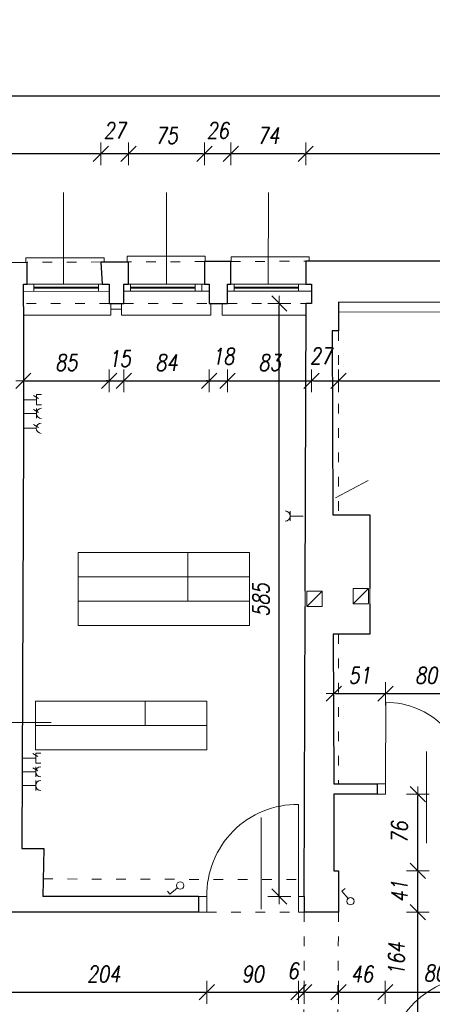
# Model space of a CAD drawing. Header units: millimetres. Extents: x -58431 to 28973, y -32170 to 9431.
# Tile 51 of 54: x -10720 to -6651, y -9025 to 689. Entities that reach past the tile are written whole.
import ezdxf

# ---------------------------------------------------------------- set-up
doc = ezdxf.new("R2010")
doc.units = ezdxf.units.MM
doc.header["$LTSCALE"] = 8
doc.linetypes.add('ACAD_ISO03W100', pattern=[30, 12, -18])
doc.layers.get('Defpoints').update_dxf_attribs({"lineweight": 0})
for name, color, linetype, lineweight in [('A_DIMEN', 7, 'Continuous', 0), ('BAM_OPISY POWIERZCHNI', 40, 'Continuous', 0), ('instalacje', 6, 'Continuous', 0), ('OTWARCIE WENTYLACJI', 255, 'Continuous', 0), ('piętro_dzwi i okna', 3, 'Continuous', 0), ('piętro_parapet', 6, 'Continuous', 0), ('piętro_podciąg', 2, 'ACAD_ISO03W100', 0), ('piętro_rzut', 7, 'Continuous', 30), ('piętro_widok', 4, 'Continuous', 0), ('RZUT_wymiarowanie', 2, 'Continuous', 0), ('wymiarowanie', 4, 'Continuous', 0)]:
    doc.layers.add(name, color=color, linetype=linetype, lineweight=lineweight)
doc.styles.add('ROMANS1', font='romans.shx', dxfattribs={"width": 0.8, "oblique": 10})
doc.dimstyles.new('NARCH100', dxfattribs={"dimscale": 100, "dimtxt": 1.6, "dimasz": 0.15, "dimexe": 0, "dimexo": 0, "dimgap": 1, "dimtad": 1, "dimdec": 0, "dimlfac": 0.1, "dimrnd": 1, "dimdsep": 46, "dimtxsty": 'ROMANS1', "dimblk": 'wym', "dimcen": -1.5, "dimse1": 1, "dimse2": 1, "dimclrd": 4, "dimclre": 4, "dimclrt": 3, "dimadec": 0, "dimazin": 0, "dimtfac": 0.04, "dimtdec": 0, "dimtmove": 2, "dimatfit": 3, "dimldrblk": 'wym', "dimfxl": 0, "dimtolj": 1, "dimarcsym": 0})

# ---------------------------------------------------------------- blocks, each defined once
blk = doc.blocks.new('wym')
at = {"layer": 'A_DIMEN', "color": 4, "ltscale": 100}
for p, q in [((0, -7.5), (0, 7.5)), ((-5, -5), (5, 5)), ((-5, 0), (5, 0))]:
    blk.add_line(p, q, dxfattribs=at)
blk = doc.blocks.new('*D126')
at = {"layer": 'Defpoints', "color": 0, "transparency": 16777216}
for p in [(-7899.7, -634.4), (-7899.7, -1693.8), (-1456.7, -1693.8)]:
    blk.add_point(p, dxfattribs=at)
at = {"layer": 'piętro_widok', "color": 4, "lineweight": -2, "transparency": 16777216}
blk.add_line((-1471.7, -634.4), (-7884.7, -634.4), dxfattribs=at)
at = {"layer": 'piętro_widok', "color": 4, "lineweight": -2, "transparency": 16777216, "xscale": 15, "yscale": 15, "zscale": 15}
for p, rotation in [((-7899.7, -634.4), 179.9999999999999), ((-1456.7, -634.4), 359.9999999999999)]:
    blk.add_blockref('wym', p, dxfattribs=dict(at, rotation=rotation))
at = {"layer": 'piętro_widok', "color": 3, "transparency": 16777216, "insert": (-4678.2, -454.4), "char_height": 160, "attachment_point": 5, "style": 'ROMANS1'}
blk.add_mtext('\\A1;644', dxfattribs=at)
blk = doc.blocks.new('*D127')
at = {"layer": 'Defpoints', "color": 0, "transparency": 16777216}
for p in [(-8636.9, -634.4), (-8636.9, -1696.5), (-7899.7, -1693.8)]:
    blk.add_point(p, dxfattribs=at)
at = {"layer": 'piętro_widok', "color": 4, "lineweight": -2, "transparency": 16777216}
blk.add_line((-7914.7, -634.4), (-8621.9, -634.4), dxfattribs=at)
at = {"layer": 'piętro_widok', "color": 4, "lineweight": -2, "transparency": 16777216, "xscale": 15, "yscale": 15, "zscale": 15}
for p, rotation in [((-8636.9, -634.4), 179.9999999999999), ((-7899.7, -634.4), 359.9999999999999)]:
    blk.add_blockref('wym', p, dxfattribs=dict(at, rotation=rotation))
at = {"layer": 'piętro_widok', "color": 3, "transparency": 16777216, "insert": (-8268.3, -454.4), "char_height": 160, "attachment_point": 5, "style": 'ROMANS1'}
blk.add_mtext('\\A1;74', dxfattribs=at)
blk = doc.blocks.new('*D128')
at = {"layer": 'Defpoints', "color": 0, "transparency": 16777216}
for p in [(-8897.9, -634.4), (-8897.9, -1697.5), (-8636.9, -1696.5)]:
    blk.add_point(p, dxfattribs=at)
at = {"layer": 'piętro_widok', "color": 4, "lineweight": -2, "transparency": 16777216}
blk.add_line((-8651.9, -634.4), (-8882.9, -634.4), dxfattribs=at)
at = {"layer": 'piętro_widok', "color": 4, "lineweight": -2, "transparency": 16777216, "xscale": 15, "yscale": 15, "zscale": 15}
for p, rotation in [((-8897.9, -634.4), 179.9999999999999), ((-8636.9, -634.4), 359.9999999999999)]:
    blk.add_blockref('wym', p, dxfattribs=dict(at, rotation=rotation))
at = {"layer": 'piętro_widok', "color": 3, "transparency": 16777216, "insert": (-8767.4, -404.4), "char_height": 160, "attachment_point": 5, "style": 'ROMANS1'}
blk.add_mtext('\\A1;26', dxfattribs=at)
blk = doc.blocks.new('*D129')
at = {"layer": 'Defpoints', "color": 0, "transparency": 16777216}
for p in [(-9646.3, -634.4), (-9646.3, -1700.3), (-8897.9, -1697.5)]:
    blk.add_point(p, dxfattribs=at)
at = {"layer": 'piętro_widok', "color": 4, "lineweight": -2, "transparency": 16777216}
blk.add_line((-8912.9, -634.4), (-9631.3, -634.4), dxfattribs=at)
at = {"layer": 'piętro_widok', "color": 4, "lineweight": -2, "transparency": 16777216, "xscale": 15, "yscale": 15, "zscale": 15}
for p, rotation in [((-9646.3, -634.4), 179.9999999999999), ((-8897.9, -634.4), 359.9999999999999)]:
    blk.add_blockref('wym', p, dxfattribs=dict(at, rotation=rotation))
at = {"layer": 'piętro_widok', "color": 3, "transparency": 16777216, "insert": (-9272.1, -454.4), "char_height": 160, "attachment_point": 5, "style": 'ROMANS1'}
blk.add_mtext('\\A1;75', dxfattribs=at)
blk = doc.blocks.new('*D130')
at = {"layer": 'Defpoints', "color": 0, "transparency": 16777216}
for p in [(-9920.4, -634.4), (-9920.4, -1701.4), (-9646.3, -1700.3)]:
    blk.add_point(p, dxfattribs=at)
at = {"layer": 'piętro_widok', "color": 4, "lineweight": -2, "transparency": 16777216}
blk.add_line((-9661.3, -634.4), (-9905.4, -634.4), dxfattribs=at)
at = {"layer": 'piętro_widok', "color": 4, "lineweight": -2, "transparency": 16777216, "xscale": 15, "yscale": 15, "zscale": 15}
for p, rotation in [((-9920.4, -634.4), 179.9999999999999), ((-9646.3, -634.4), 359.9999999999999)]:
    blk.add_blockref('wym', p, dxfattribs=dict(at, rotation=rotation))
at = {"layer": 'piętro_widok', "color": 3, "transparency": 16777216, "insert": (-9783.3, -404.4), "char_height": 160, "attachment_point": 5, "style": 'ROMANS1'}
blk.add_mtext('\\A1;27', dxfattribs=at)
blk = doc.blocks.new('*D131')
at = {"layer": 'Defpoints', "color": 0, "transparency": 16777216}
for p in [(-12892.5, -634.4), (-12892.5, -1709.6), (-9920.4, -1701.4)]:
    blk.add_point(p, dxfattribs=at)
at = {"layer": 'piętro_widok', "color": 4, "lineweight": -2, "transparency": 16777216}
blk.add_line((-9935.4, -634.4), (-12877.5, -634.4), dxfattribs=at)
at = {"layer": 'piętro_widok', "color": 4, "lineweight": -2, "transparency": 16777216, "xscale": 15, "yscale": 15, "zscale": 15}
for p, rotation in [((-12892.5, -634.4), 179.9999999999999), ((-9920.4, -634.4), 359.9999999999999)]:
    blk.add_blockref('wym', p, dxfattribs=dict(at, rotation=rotation))
at = {"layer": 'piętro_widok', "color": 3, "transparency": 16777216, "insert": (-11406.4, -454.4), "char_height": 160, "attachment_point": 5, "style": 'ROMANS1'}
blk.add_mtext('\\A1;297', dxfattribs=at)
blk = doc.blocks.new('*D542')
at = {"layer": 'BAM_OPISY POWIERZCHNI', "color": 4, "lineweight": -2, "transparency": 16777216}
blk.add_line((-56012, -61), (-1471.7, -61), dxfattribs=at)
at = {"layer": 'Defpoints', "color": 0, "transparency": 16777216}
for p in [(-1456.7, -61), (-56027, -1738.3), (-1456.7, -1693.8)]:
    blk.add_point(p, dxfattribs=at)
at = {"layer": 'BAM_OPISY POWIERZCHNI', "color": 4, "lineweight": -2, "transparency": 16777216, "xscale": 15, "yscale": 15, "zscale": 15, "rotation": 179.9999999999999}
blk.add_blockref('wym', (-56027, -61), dxfattribs=at)
at = {"layer": 'BAM_OPISY POWIERZCHNI', "color": 4, "lineweight": -2, "transparency": 16777216, "xscale": 15, "yscale": 15, "zscale": 15}
blk.add_blockref('wym', (-1456.7, -61), dxfattribs=at)
at = {"layer": 'BAM_OPISY POWIERZCHNI', "color": 3, "transparency": 16777216, "insert": (-28741.9, 119), "char_height": 160, "attachment_point": 5, "style": 'ROMANS1'}
blk.add_mtext('\\A1;5457', dxfattribs=at)
blk = doc.blocks.new('*D694')
at = {"layer": 'BAM_OPISY POWIERZCHNI', "color": 4, "lineweight": -2, "transparency": 16777216}
blk.add_line((-10668.8, -2874.1), (-9852.6, -2874.1), dxfattribs=at)
at = {"layer": 'Defpoints', "color": 0, "transparency": 16777216}
for p in [(-10683.8, -1989.7), (-9837.6, -1991.7), (-9837.6, -2874.1)]:
    blk.add_point(p, dxfattribs=at)
at = {"layer": 'BAM_OPISY POWIERZCHNI', "color": 4, "lineweight": -2, "transparency": 16777216, "xscale": 15, "yscale": 15, "zscale": 15, "rotation": 179.9999999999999}
blk.add_blockref('wym', (-10683.8, -2874.1), dxfattribs=at)
at = {"layer": 'BAM_OPISY POWIERZCHNI', "color": 4, "lineweight": -2, "transparency": 16777216, "xscale": 15, "yscale": 15, "zscale": 15}
blk.add_blockref('wym', (-9837.6, -2874.1), dxfattribs=at)
at = {"layer": 'BAM_OPISY POWIERZCHNI', "color": 3, "transparency": 16777216, "insert": (-10260.7, -2694.1), "char_height": 160, "attachment_point": 5, "style": 'ROMANS1'}
blk.add_mtext('\\A1;85', dxfattribs=at)
blk = doc.blocks.new('*D695')
at = {"layer": 'BAM_OPISY POWIERZCHNI', "color": 4, "lineweight": -2, "transparency": 16777216}
for p, q in [((-9852.6, -2874.1), (-9867.6, -2874.1)), ((-9837.6, -2874.1), (-9692.1, -2874.1)), ((-9677.1, -2874.1), (-9662.1, -2874.1))]:
    blk.add_line(p, q, dxfattribs=at)
at = {"layer": 'Defpoints', "color": 0, "transparency": 16777216}
for p in [(-9837.6, -1991.7), (-9692.1, -1989.7), (-9692.1, -2874.1)]:
    blk.add_point(p, dxfattribs=at)
at = {"layer": 'BAM_OPISY POWIERZCHNI', "color": 4, "lineweight": -2, "transparency": 16777216, "xscale": 15, "yscale": 15, "zscale": 15}
for p, rotation in [((-9837.6, -2874.1), 359.9999999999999), ((-9692.1, -2874.1), 179.9999999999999)]:
    blk.add_blockref('wym', p, dxfattribs=dict(at, rotation=rotation))
at = {"layer": 'BAM_OPISY POWIERZCHNI', "color": 3, "transparency": 16777216, "insert": (-9733.7, -2655), "char_height": 160, "attachment_point": 5, "style": 'ROMANS1'}
blk.add_mtext('\\A1;15', dxfattribs=at)
blk = doc.blocks.new('*D696')
at = {"layer": 'BAM_OPISY POWIERZCHNI', "color": 4, "lineweight": -2, "transparency": 16777216}
blk.add_line((-9677.1, -2874.1), (-8867.5, -2874.1), dxfattribs=at)
at = {"layer": 'Defpoints', "color": 0, "transparency": 16777216}
for p in [(-9692.1, -1989.7), (-8852.5, -1989.7), (-8852.5, -2874.1)]:
    blk.add_point(p, dxfattribs=at)
at = {"layer": 'BAM_OPISY POWIERZCHNI', "color": 4, "lineweight": -2, "transparency": 16777216, "xscale": 15, "yscale": 15, "zscale": 15, "rotation": 179.9999999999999}
blk.add_blockref('wym', (-9692.1, -2874.1), dxfattribs=at)
at = {"layer": 'BAM_OPISY POWIERZCHNI', "color": 4, "lineweight": -2, "transparency": 16777216, "xscale": 15, "yscale": 15, "zscale": 15}
blk.add_blockref('wym', (-8852.5, -2874.1), dxfattribs=at)
at = {"layer": 'BAM_OPISY POWIERZCHNI', "color": 3, "transparency": 16777216, "insert": (-9272.3, -2694.1), "char_height": 160, "attachment_point": 5, "style": 'ROMANS1'}
blk.add_mtext('\\A1;84', dxfattribs=at)
blk = doc.blocks.new('*D697')
at = {"layer": 'BAM_OPISY POWIERZCHNI', "color": 4, "lineweight": -2, "transparency": 16777216}
for p, q in [((-8867.5, -2874.1), (-8882.5, -2874.1)), ((-8852.5, -2874.1), (-8670.9, -2874.1)), ((-8655.9, -2874.1), (-8640.9, -2874.1))]:
    blk.add_line(p, q, dxfattribs=at)
at = {"layer": 'Defpoints', "color": 0, "transparency": 16777216}
for p in [(-8852.5, -1989.7), (-8670.9, -1989.7), (-8670.9, -2874.1)]:
    blk.add_point(p, dxfattribs=at)
at = {"layer": 'BAM_OPISY POWIERZCHNI', "color": 4, "lineweight": -2, "transparency": 16777216, "xscale": 15, "yscale": 15, "zscale": 15}
for p, rotation in [((-8852.5, -2874.1), 359.9999999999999), ((-8670.9, -2874.1), 179.9999999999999)]:
    blk.add_blockref('wym', p, dxfattribs=dict(at, rotation=rotation))
at = {"layer": 'BAM_OPISY POWIERZCHNI', "color": 3, "transparency": 16777216, "insert": (-8712.7, -2632), "char_height": 160, "attachment_point": 5, "style": 'ROMANS1'}
blk.add_mtext('\\A1;18', dxfattribs=at)
blk = doc.blocks.new('*D698')
at = {"layer": 'BAM_OPISY POWIERZCHNI', "color": 4, "lineweight": -2, "transparency": 16777216}
blk.add_line((-8655.9, -2874.1), (-7856.6, -2874.1), dxfattribs=at)
at = {"layer": 'Defpoints', "color": 0, "transparency": 16777216}
for p in [(-8670.9, -1989.7), (-7841.6, -1989.7), (-7841.6, -2874.1)]:
    blk.add_point(p, dxfattribs=at)
at = {"layer": 'BAM_OPISY POWIERZCHNI', "color": 4, "lineweight": -2, "transparency": 16777216, "xscale": 15, "yscale": 15, "zscale": 15, "rotation": 179.9999999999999}
blk.add_blockref('wym', (-8670.9, -2874.1), dxfattribs=at)
at = {"layer": 'BAM_OPISY POWIERZCHNI', "color": 4, "lineweight": -2, "transparency": 16777216, "xscale": 15, "yscale": 15, "zscale": 15}
blk.add_blockref('wym', (-7841.6, -2874.1), dxfattribs=at)
at = {"layer": 'BAM_OPISY POWIERZCHNI', "color": 3, "transparency": 16777216, "insert": (-8256.3, -2694.1), "char_height": 160, "attachment_point": 5, "style": 'ROMANS1'}
blk.add_mtext('\\A1;83', dxfattribs=at)
blk = doc.blocks.new('*D699')
at = {"layer": 'BAM_OPISY POWIERZCHNI', "color": 4, "lineweight": -2, "transparency": 16777216}
blk.add_line((-7826.6, -2874.1), (-7591.4, -2874.1), dxfattribs=at)
at = {"layer": 'Defpoints', "color": 0, "transparency": 16777216}
for p in [(-7841.6, -1989.7), (-7576.4, -2098.9), (-7576.4, -2874.1)]:
    blk.add_point(p, dxfattribs=at)
at = {"layer": 'BAM_OPISY POWIERZCHNI', "color": 4, "lineweight": -2, "transparency": 16777216, "xscale": 15, "yscale": 15, "zscale": 15, "rotation": 179.9999999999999}
blk.add_blockref('wym', (-7841.6, -2874.1), dxfattribs=at)
at = {"layer": 'BAM_OPISY POWIERZCHNI', "color": 4, "lineweight": -2, "transparency": 16777216, "xscale": 15, "yscale": 15, "zscale": 15}
blk.add_blockref('wym', (-7576.4, -2874.1), dxfattribs=at)
at = {"layer": 'BAM_OPISY POWIERZCHNI', "color": 3, "transparency": 16777216, "insert": (-7748.6, -2628.1), "char_height": 160, "attachment_point": 5, "style": 'ROMANS1'}
blk.add_mtext('\\A1;27', dxfattribs=at)
blk = doc.blocks.new('*D700')
at = {"layer": 'BAM_OPISY POWIERZCHNI', "color": 4, "lineweight": -2, "transparency": 16777216}
blk.add_line((-7561.4, -2874.1), (-1901.3, -2874.1), dxfattribs=at)
at = {"layer": 'Defpoints', "color": 0, "transparency": 16777216}
for p in [(-7576.4, -2098.9), (-1886.3, -2113), (-1886.3, -2874.1)]:
    blk.add_point(p, dxfattribs=at)
at = {"layer": 'BAM_OPISY POWIERZCHNI', "color": 4, "lineweight": -2, "transparency": 16777216, "xscale": 15, "yscale": 15, "zscale": 15, "rotation": 179.9999999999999}
blk.add_blockref('wym', (-7576.4, -2874.1), dxfattribs=at)
at = {"layer": 'BAM_OPISY POWIERZCHNI', "color": 4, "lineweight": -2, "transparency": 16777216, "xscale": 15, "yscale": 15, "zscale": 15}
blk.add_blockref('wym', (-1886.3, -2874.1), dxfattribs=at)
at = {"layer": 'BAM_OPISY POWIERZCHNI', "color": 3, "transparency": 16777216, "insert": (-4731.3, -2694.1), "char_height": 160, "attachment_point": 5, "style": 'ROMANS1'}
blk.add_mtext('\\A1;569', dxfattribs=at)
blk = doc.blocks.new('*D626')
at = {"layer": 'BAM_OPISY POWIERZCHNI', "color": 4, "lineweight": -2, "transparency": 16777216}
blk.add_line((-10895.6, -8906.4), (-8889.3, -8906.4), dxfattribs=at)
at = {"layer": 'Defpoints', "color": 0, "transparency": 16777216}
for p in [(-10910.6, -8115.3), (-8874.3, -8115.3), (-8874.3, -8906.4)]:
    blk.add_point(p, dxfattribs=at)
at = {"layer": 'BAM_OPISY POWIERZCHNI', "color": 4, "lineweight": -2, "transparency": 16777216, "xscale": 15, "yscale": 15, "zscale": 15, "rotation": 179.9999999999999}
blk.add_blockref('wym', (-10910.6, -8906.4), dxfattribs=at)
at = {"layer": 'BAM_OPISY POWIERZCHNI', "color": 4, "lineweight": -2, "transparency": 16777216, "xscale": 15, "yscale": 15, "zscale": 15}
blk.add_blockref('wym', (-8874.3, -8906.4), dxfattribs=at)
at = {"layer": 'BAM_OPISY POWIERZCHNI', "color": 3, "transparency": 16777216, "insert": (-9892.5, -8726.4), "char_height": 160, "attachment_point": 5, "style": 'ROMANS1'}
blk.add_mtext('\\A1;204', dxfattribs=at)
blk = doc.blocks.new('*D627')
at = {"layer": 'BAM_OPISY POWIERZCHNI', "color": 4, "lineweight": -2, "transparency": 16777216}
blk.add_line((-8859.3, -8906.4), (-7985.3, -8906.4), dxfattribs=at)
at = {"layer": 'Defpoints', "color": 0, "transparency": 16777216}
for p in [(-8874.3, -8115.3), (-7970.3, -8115.3), (-7970.3, -8906.4)]:
    blk.add_point(p, dxfattribs=at)
at = {"layer": 'BAM_OPISY POWIERZCHNI', "color": 4, "lineweight": -2, "transparency": 16777216, "xscale": 15, "yscale": 15, "zscale": 15, "rotation": 179.9999999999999}
blk.add_blockref('wym', (-8874.3, -8906.4), dxfattribs=at)
at = {"layer": 'BAM_OPISY POWIERZCHNI', "color": 4, "lineweight": -2, "transparency": 16777216, "xscale": 15, "yscale": 15, "zscale": 15}
blk.add_blockref('wym', (-7970.3, -8906.4), dxfattribs=at)
at = {"layer": 'BAM_OPISY POWIERZCHNI', "color": 3, "transparency": 16777216, "insert": (-8422.3, -8726.4), "char_height": 160, "attachment_point": 5, "style": 'ROMANS1'}
blk.add_mtext('\\A1;90', dxfattribs=at)
blk = doc.blocks.new('*D628')
at = {"layer": 'BAM_OPISY POWIERZCHNI', "color": 4, "lineweight": -2, "transparency": 16777216}
for p, q in [((-7985.3, -8906.4), (-8000.3, -8906.4)), ((-7970.3, -8906.4), (-7913.1, -8906.4)), ((-7898.1, -8906.4), (-7883.1, -8906.4))]:
    blk.add_line(p, q, dxfattribs=at)
at = {"layer": 'Defpoints', "color": 0, "transparency": 16777216}
for p in [(-7970.3, -8115.3), (-7913.1, -8115.3), (-7913.1, -8906.4)]:
    blk.add_point(p, dxfattribs=at)
at = {"layer": 'BAM_OPISY POWIERZCHNI', "color": 4, "lineweight": -2, "transparency": 16777216, "xscale": 15, "yscale": 15, "zscale": 15}
for p, rotation in [((-7970.3, -8906.4), 359.9999999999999), ((-7913.1, -8906.4), 179.9999999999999)]:
    blk.add_blockref('wym', p, dxfattribs=dict(at, rotation=rotation))
at = {"layer": 'BAM_OPISY POWIERZCHNI', "color": 3, "transparency": 16777216, "insert": (-8024.6, -8695.1), "char_height": 160, "attachment_point": 5, "style": 'ROMANS1'}
blk.add_mtext('\\A1;6', dxfattribs=at)
blk = doc.blocks.new('*D629')
at = {"layer": 'BAM_OPISY POWIERZCHNI', "color": 4, "lineweight": -2, "transparency": 16777216}
blk.add_line((-7898.1, -8906.4), (-7590.5, -8906.4), dxfattribs=at)
at = {"layer": 'Defpoints', "color": 0, "transparency": 16777216}
for p in [(-7913.1, -8115.3), (-7575.5, -8115.3), (-7575.5, -8906.4)]:
    blk.add_point(p, dxfattribs=at)
at = {"layer": 'BAM_OPISY POWIERZCHNI', "color": 4, "lineweight": -2, "transparency": 16777216, "xscale": 15, "yscale": 15, "zscale": 15, "rotation": 179.9999999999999}
blk.add_blockref('wym', (-7913.1, -8906.4), dxfattribs=at)
at = {"layer": 'BAM_OPISY POWIERZCHNI', "color": 4, "lineweight": -2, "transparency": 16777216, "xscale": 15, "yscale": 15, "zscale": 15}
blk.add_blockref('wym', (-7575.5, -8906.4), dxfattribs=at)
at = {"layer": 'BAM_OPISY POWIERZCHNI', "color": 3, "transparency": 16777216, "insert": (-7744.3, -9296.4), "char_height": 160, "attachment_point": 5, "style": 'ROMANS1'}
blk.add_mtext('\\A1;34', dxfattribs=at)
blk = doc.blocks.new('*D630')
at = {"layer": 'BAM_OPISY POWIERZCHNI', "color": 4, "lineweight": -2, "transparency": 16777216}
blk.add_line((-7560.5, -8906.4), (-7129.2, -8906.4), dxfattribs=at)
at = {"layer": 'Defpoints', "color": 0, "transparency": 16777216}
for p in [(-7114.2, -6952.9), (-7575.5, -8115.3), (-7114.2, -8906.4)]:
    blk.add_point(p, dxfattribs=at)
at = {"layer": 'BAM_OPISY POWIERZCHNI', "color": 4, "lineweight": -2, "transparency": 16777216, "xscale": 15, "yscale": 15, "zscale": 15, "rotation": 179.9999999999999}
blk.add_blockref('wym', (-7575.5, -8906.4), dxfattribs=at)
at = {"layer": 'BAM_OPISY POWIERZCHNI', "color": 4, "lineweight": -2, "transparency": 16777216, "xscale": 15, "yscale": 15, "zscale": 15}
blk.add_blockref('wym', (-7114.2, -8906.4), dxfattribs=at)
at = {"layer": 'BAM_OPISY POWIERZCHNI', "color": 3, "transparency": 16777216, "insert": (-7344.9, -8726.4), "char_height": 160, "attachment_point": 5, "style": 'ROMANS1'}
blk.add_mtext('\\A1;46', dxfattribs=at)
blk = doc.blocks.new('*D631')
at = {"layer": 'BAM_OPISY POWIERZCHNI', "color": 4, "lineweight": -2, "transparency": 16777216}
blk.add_line((-7099.2, -8906.4), (-6324.9, -8906.4), dxfattribs=at)
at = {"layer": 'Defpoints', "color": 0, "transparency": 16777216}
for p in [(-7114.2, -6952.9), (-6309.9, -6956.7), (-6309.9, -8906.4)]:
    blk.add_point(p, dxfattribs=at)
at = {"layer": 'BAM_OPISY POWIERZCHNI', "color": 4, "lineweight": -2, "transparency": 16777216, "xscale": 15, "yscale": 15, "zscale": 15, "rotation": 179.9999999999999}
blk.add_blockref('wym', (-7114.2, -8906.4), dxfattribs=at)
at = {"layer": 'BAM_OPISY POWIERZCHNI', "color": 4, "lineweight": -2, "transparency": 16777216, "xscale": 15, "yscale": 15, "zscale": 15}
blk.add_blockref('wym', (-6309.9, -8906.4), dxfattribs=at)
at = {"layer": 'BAM_OPISY POWIERZCHNI', "color": 3, "transparency": 16777216, "insert": (-6625.7, -8716.7), "char_height": 160, "attachment_point": 5, "style": 'ROMANS1'}
blk.add_mtext('\\A1;80', dxfattribs=at)
blk = doc.blocks.new('*D788')
at = {"layer": 'BAM_OPISY POWIERZCHNI', "color": 4, "lineweight": -2, "transparency": 16777216}
blk.add_line((-6794, -9742.6), (-6794, -8130.3), dxfattribs=at)
at = {"layer": 'Defpoints', "color": 0, "transparency": 16777216}
for p in [(-7575.5, -8115.3), (-6794, -8115.3), (-7588.1, -9757.6)]:
    blk.add_point(p, dxfattribs=at)
at = {"layer": 'BAM_OPISY POWIERZCHNI', "color": 4, "lineweight": -2, "transparency": 16777216, "xscale": 15, "yscale": 15, "zscale": 15}
for p, rotation in [((-6794, -8115.3), 90), ((-6794, -9757.6), 270)]:
    blk.add_blockref('wym', p, dxfattribs=dict(at, rotation=rotation))
at = {"layer": 'BAM_OPISY POWIERZCHNI', "color": 3, "transparency": 16777216, "insert": (-7004.3, -8579.5), "char_height": 160, "attachment_point": 5, "rotation": 90, "style": 'ROMANS1'}
blk.add_mtext('\\A1;164', dxfattribs=at)
blk = doc.blocks.new('*D789')
at = {"layer": 'BAM_OPISY POWIERZCHNI', "color": 4, "lineweight": -2, "transparency": 16777216}
blk.add_line((-6794, -8100.3), (-6794, -7724), dxfattribs=at)
at = {"layer": 'Defpoints', "color": 0, "transparency": 16777216}
for p in [(-7575.5, -7709), (-6794, -7709), (-7575.5, -8115.3)]:
    blk.add_point(p, dxfattribs=at)
at = {"layer": 'BAM_OPISY POWIERZCHNI', "color": 4, "lineweight": -2, "transparency": 16777216, "xscale": 15, "yscale": 15, "zscale": 15}
for p, rotation in [((-6794, -7709), 90), ((-6794, -8115.3), 270)]:
    blk.add_blockref('wym', p, dxfattribs=dict(at, rotation=rotation))
at = {"layer": 'BAM_OPISY POWIERZCHNI', "color": 3, "transparency": 16777216, "insert": (-6974, -7912.1), "char_height": 160, "attachment_point": 5, "rotation": 90, "style": 'ROMANS1'}
blk.add_mtext('\\A1;41', dxfattribs=at)
blk = doc.blocks.new('*D790')
at = {"layer": 'BAM_OPISY POWIERZCHNI', "color": 4, "lineweight": -2, "transparency": 16777216}
blk.add_line((-6794, -7694), (-6794, -6967.9), dxfattribs=at)
at = {"layer": 'Defpoints', "color": 0, "transparency": 16777216}
for p in [(-7190.6, -6952.9), (-6794, -6952.9), (-7575.5, -7709)]:
    blk.add_point(p, dxfattribs=at)
at = {"layer": 'BAM_OPISY POWIERZCHNI', "color": 4, "lineweight": -2, "transparency": 16777216, "xscale": 15, "yscale": 15, "zscale": 15}
for p, rotation in [((-6794, -6952.9), 90), ((-6794, -7709), 270)]:
    blk.add_blockref('wym', p, dxfattribs=dict(at, rotation=rotation))
at = {"layer": 'BAM_OPISY POWIERZCHNI', "color": 3, "transparency": 16777216, "insert": (-6974, -7331), "char_height": 160, "attachment_point": 5, "rotation": 90, "style": 'ROMANS1'}
blk.add_mtext('\\A1;76', dxfattribs=at)
blk = doc.blocks.new('*D792')
at = {"layer": 'BAM_OPISY POWIERZCHNI', "color": 4, "lineweight": -2, "transparency": 16777216}
blk.add_line((-7606.5, -5960.4), (-7128.1, -5960.4), dxfattribs=at)
at = {"layer": 'Defpoints', "color": 0, "transparency": 16777216}
for p in [(-7113.1, -5960.4), (-7621.5, -6849.5), (-7113.1, -6849.5)]:
    blk.add_point(p, dxfattribs=at)
at = {"layer": 'BAM_OPISY POWIERZCHNI', "color": 4, "lineweight": -2, "transparency": 16777216, "xscale": 15, "yscale": 15, "zscale": 15, "rotation": 179.9999999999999}
blk.add_blockref('wym', (-7621.5, -5960.4), dxfattribs=at)
at = {"layer": 'BAM_OPISY POWIERZCHNI', "color": 4, "lineweight": -2, "transparency": 16777216, "xscale": 15, "yscale": 15, "zscale": 15}
blk.add_blockref('wym', (-7113.1, -5960.4), dxfattribs=at)
at = {"layer": 'BAM_OPISY POWIERZCHNI', "color": 3, "transparency": 16777216, "insert": (-7367.3, -5780.4), "char_height": 160, "attachment_point": 5, "style": 'ROMANS1'}
blk.add_mtext('\\A1;51', dxfattribs=at)
blk = doc.blocks.new('*D793')
at = {"layer": 'BAM_OPISY POWIERZCHNI', "color": 4, "lineweight": -2, "transparency": 16777216}
blk.add_line((-7098.1, -5960.4), (-6324.9, -5960.4), dxfattribs=at)
at = {"layer": 'Defpoints', "color": 0, "transparency": 16777216}
for p in [(-6309.9, -5960.4), (-7113.1, -6849.5), (-6309.9, -6844.7)]:
    blk.add_point(p, dxfattribs=at)
at = {"layer": 'BAM_OPISY POWIERZCHNI', "color": 4, "lineweight": -2, "transparency": 16777216, "xscale": 15, "yscale": 15, "zscale": 15, "rotation": 179.9999999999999}
blk.add_blockref('wym', (-7113.1, -5960.4), dxfattribs=at)
at = {"layer": 'BAM_OPISY POWIERZCHNI', "color": 4, "lineweight": -2, "transparency": 16777216, "xscale": 15, "yscale": 15, "zscale": 15}
blk.add_blockref('wym', (-6309.9, -5960.4), dxfattribs=at)
at = {"layer": 'BAM_OPISY POWIERZCHNI', "color": 3, "transparency": 16777216, "insert": (-6711.5, -5780.4), "char_height": 160, "attachment_point": 5, "style": 'ROMANS1'}
blk.add_mtext('\\A1;80', dxfattribs=at)
blk = doc.blocks.new('*D795')
at = {"layer": 'BAM_OPISY POWIERZCHNI', "color": 4, "lineweight": -2, "transparency": 16777216}
blk.add_line((-8160.1, -7947.1), (-8160.1, -2126.8), dxfattribs=at)
at = {"layer": 'Defpoints', "color": 0, "transparency": 16777216}
for p in [(-8160.1, -2111.8), (-7896.3, -2111.8), (-7913.1, -7962.1)]:
    blk.add_point(p, dxfattribs=at)
at = {"layer": 'BAM_OPISY POWIERZCHNI', "color": 4, "lineweight": -2, "transparency": 16777216, "xscale": 15, "yscale": 15, "zscale": 15}
for p, rotation in [((-8160.1, -2111.8), 90), ((-8160.1, -7962.1), 270)]:
    blk.add_blockref('wym', p, dxfattribs=dict(at, rotation=rotation))
at = {"layer": 'BAM_OPISY POWIERZCHNI', "color": 3, "transparency": 16777216, "insert": (-8340.1, -5037), "char_height": 160, "attachment_point": 5, "rotation": 90, "style": 'ROMANS1'}
blk.add_mtext('\\A1;585', dxfattribs=at)

msp = doc.modelspace()

# ---------------------------------------------------------------- linework, layer by layer
at = {"layer": 'BAM_OPISY POWIERZCHNI'}
for p, q in [((-9062.1, -4567.5), (-9062.1, -5047.5)), ((-9482.9, -6035.4), (-9482.9, -6275.4))]:
    msp.add_line(p, q, dxfattribs=at)
for points in [[(-10144.1, -4567.5), (-10144.1, -5047.5), (-8453.6, -5047.5), (-8453.6, -4567.5)], [(-10144.1, -4567.5), (-8453.6, -4567.5)], [(-8453.6, -4807.5), (-10144.1, -4807.5)], [(-10144.1, -5047.5), (-10144.1, -5287.5), (-8453.6, -5287.5), (-8453.6, -5047.5)], [(-8874.3, -6035.4), (-10564.9, -6035.4)], [(-10564.9, -6035.4), (-10564.9, -6275.4), (-8874.3, -6275.4), (-8874.3, -6035.4)], [(-10409.3, -6243.7), (-11111.1, -6243.7)], [(-10564.9, -6275.4), (-10564.9, -6515.4), (-8874.3, -6515.4), (-8874.3, -6275.4)]]:
    msp.add_lwpolyline(points, dxfattribs=at)
at = {"layer": 'instalacje'}
for p, q in [((-7888.2, -5100.7), (-7737.7, -4950.3)), ((-7737.7, -4950.3), (-7888.2, -4950.3)), ((-7888.2, -4950.3), (-7888.2, -5100.7)), ((-7737.7, -5100.7), (-7737.7, -4950.3)), ((-7431.3, -5074.3), (-7280.8, -4923.9)), ((-7280.8, -4923.9), (-7431.3, -4923.9)), ((-7431.3, -4923.9), (-7431.3, -5074.3)), ((-7280.8, -5074.3), (-7280.8, -4923.9)), ((-7888.2, -5100.7), (-7737.7, -5100.7)), ((-7431.3, -5074.3), (-7280.8, -5074.3)), ((-9237.9, -7938.4), (-9263.2, -7908.2)), ((-9165.2, -7877.5), (-9237.9, -7938.4)), ((-7541.7, -7908.6), (-7511.5, -7883.3)), ((-7480.8, -7981.4), (-7541.7, -7908.6))]:
    msp.add_line(p, q, dxfattribs=at)
for points in [[(-10555, -3110.3), (-10555, -3009.8)], [(-10504.8, -3009.8), (-10555, -3009.8)], [(-10555, -3060), (-10683, -3060)], [(-10533.4, -3047.3), (-10583.1, -3017.4)], [(-10555, -3195), (-10683, -3195)], [(-10533.4, -3186.4), (-10583.1, -3156.5)], [(-10504.8, -3110.3), (-10555, -3110.3)], [(-10555, -3147.1), (-10555, -3243)], [(-10557, -3341.8), (-10685, -3341.8)], [(-10535.4, -3333.1), (-10585.1, -3303.2)], [(-8051.8, -4256.1), (-8051.8, -4160.2)], [(-8051.8, -4208.1), (-7923.8, -4208.1)], [(-10561.9, -6596.6), (-10689.9, -6596.6)], [(-10540.3, -6579), (-10590, -6549.2)], [(-10561.9, -6646.8), (-10561.9, -6546.3)], [(-10511.6, -6546.3), (-10561.9, -6546.3)], [(-10540.3, -6722.9), (-10590, -6693.1)], [(-10511.6, -6646.8), (-10561.9, -6646.8)], [(-10561.9, -6683.6), (-10561.9, -6779.5)], [(-10561.9, -6731.6), (-10689.9, -6731.6)], [(-10561.9, -6866.6), (-10689.9, -6866.6)], [(-10561.9, -6818.6), (-10561.9, -6914.5)]]:
    msp.add_lwpolyline(points, dxfattribs=at)
for centre in [(-9137.8, -7853.9), (-7457.2, -8008.8)]:
    msp.add_circle(centre, 36.2, dxfattribs=at)
for centre, start, end in [((-10504.8, -3195), 90, 270), ((-10506.7, -3341.8), 90, 270), ((-8102, -4208.1), 270, 90), ((-10511.6, -6731.6), 90, 270), ((-10511.6, -6866.6), 90, 270)]:
    msp.add_arc(centre, 50.2, start, end, dxfattribs=at)
at = {"layer": 'OTWARCIE WENTYLACJI'}
for points in [[(-7905, -5100.7), (-7905, -4950.3)], [(-7268.1, -5074.3), (-7268.1, -4923.9)]]:
    msp.add_lwpolyline(points, dxfattribs=at)
at = {"layer": 'piętro_dzwi i okna'}
for points in [[(-10668.6, -1919.7), (-9907.1, -1919.7)], [(-10579.7, -1989.7), (-10579.7, -1919.7)], [(-9944.1, -1989.7), (-9944.1, -1919.7)], [(-9647.7, -1919.7), (-8898.3, -1919.7)], [(-9625.7, -1989.7), (-9625.7, -1919.7)], [(-8990.1, -1989.7), (-8990.1, -1919.7)], [(-8922.9, -1989.7), (-8922.9, -1919.7)], [(-8636.5, -1919.7), (-7899.8, -1919.7)], [(-8604.5, -1989.7), (-8604.5, -1919.7)], [(-7968.9, -1989.7), (-7968.9, -1919.7)], [(-10683.8, -1989.7), (-9837.6, -1991.7)], [(-10579.7, -1949.4), (-9944.1, -1949.4)], [(-10579.7, -1959), (-9944.1, -1959)], [(-9692.1, -1989.7), (-8852.5, -1989.7)], [(-9625.7, -1949.4), (-8990.1, -1949.4)], [(-9625.7, -1959), (-8990.1, -1959)], [(-8670.9, -1989.7), (-7841.6, -1989.7)], [(-8604.5, -1949.4), (-7968.9, -1949.4)], [(-8604.5, -1959), (-7968.9, -1959)], [(-7109.3, -6045.4), (-7113.1, -6848.6)], [(-7113.1, -6849.4), (-7190.6, -6849.4)], [(-7114.2, -6952.9), (-7113.1, -6952.9), (-7113.1, -6848.6)], [(-7190.6, -6952.9), (-7114.2, -6952.9)], [(-7970.3, -7960.7), (-7970.3, -7052.9)], [(-8956.5, -7962.1), (-8874.3, -7962.1)], [(-8874.3, -8115.3), (-8874.3, -7962.1)], [(-7970.3, -8115.3), (-7970.3, -7962.1)], [(-7970.3, -7962.1), (-7913.1, -7962.1)], [(-8956.5, -8115.3), (-8874.3, -8115.3)], [(-7913.1, -8115.3), (-7970.3, -8115.3)]]:
    msp.add_lwpolyline(points, dxfattribs=at)
for centre, radius, start, end in [((-7109.3, -6844.7), 799.4, 359.64754, 90), ((-7980.3, -7947), 894.2, 89.3576, 180.96709), ((-6172.8, -9674.4), 932.4, 90.92462, 178.43089)]:
    msp.add_arc(centre, radius, start, end, dxfattribs=at)
at = {"layer": 'piętro_parapet'}
for points in [[(-9661.4, -1700.4), (-9661.4, -1644.4), (-8891.3, -1644.4), (-8891.3, -1697.5)], [(-8634.9, -1696.5), (-8634.9, -1650.6), (-7864.8, -1650.6), (-7864.8, -1693.8)], [(-10658.4, -1704.1), (-10658.4, -1658.9), (-9888.3, -1658.9), (-9888.3, -1701.3)], [(-9820.3, -2111.2), (-9820.3, -2224.7), (-10683, -2224.7)], [(-9717.4, -2111.2), (-9717.4, -2225.6), (-8835.5, -2225.6), (-8835.5, -2111.2)], [(-8723.5, -2111.2), (-8723.5, -2225.6), (-7896.6, -2225.6)]]:
    msp.add_lwpolyline(points, dxfattribs=at)
at = {"layer": 'piętro_podciąg'}
for points in [[(-9920.4, -1701.4), (-10646.2, -1704.1)], [(-8897.9, -1697.5), (-9646.3, -1700.3)], [(-8636.9, -1696.5), (-7899.7, -1693.8)], [(-9837.6, -2111.2), (-10683, -2111.2)], [(-9692.1, -2111.2), (-8852.5, -2111.2)], [(-8670.9, -2111.2), (-7896.3, -2111.2)], [(-7576.4, -2381.8), (-7576.2, -4197.2)], [(-7576.1, -5373.9), (-7575.9, -6849.5)], [(-10488.8, -7788.2), (-7912.7, -7795.6)], [(-8874.3, -8115.3), (-7970.3, -8115.3)], [(-7913.1, -8115.3), (-7926.7, -10803.8)], [(-7575.5, -8115.3), (-7588.1, -9757.6)]]:
    msp.add_lwpolyline(points, dxfattribs=at)
at = {"layer": 'piętro_rzut'}
for p, q in [((-10647.6, -1919.7), (-10646.2, -1704.1)), ((-1456.7, -1693.8), (-7899.7, -1693.8)), ((-10683, -2141.9), (-10683, -1919.7)), ((-10683, -1919.7), (-10647.6, -1919.7))]:
    msp.add_line(p, q, dxfattribs=at)
for points in [[(-12892.5, -1709.6), (-10646.2, -1704.1)], [(-9920.4, -1701.4), (-9907.1, -1919.7), (-9837.6, -1919.7), (-9837.6, -2111.2), (-9692.1, -2111.2), (-9692.1, -1919.7), (-9647.7, -1919.7), (-9646.3, -1700.3)], [(-9920.4, -1701.4), (-9646.3, -1700.3)], [(-8897.9, -1697.5), (-8898, -1919.7), (-8852.5, -1919.7), (-8852.5, -2111.2), (-8670.9, -2111.2), (-8670.9, -1919.7), (-8636.5, -1919.7), (-8636.9, -1696.5)], [(-8636.9, -1696.5), (-8897.9, -1697.5)], [(-7899.7, -1693.8), (-7899.8, -1919.7), (-7841.6, -1919.7), (-7841.6, -2111.2)], [(-7904.5, -4950.3), (-7896.3, -2111.2)], [(-7841.6, -2111.2), (-7896.3, -2111.8)], [(-1886.3, -2113), (-7576.4, -2098.9), (-7576.4, -2381.8), (-7639.4, -2381.8), (-7632.1, -4197.2)], [(-10683, -2141.9), (-10683, -3433.9)], [(-10683, -3433.9), (-10700.1, -7486.6), (-10482.1, -7486.6), (-10492.7, -7962.1)], [(-7632.1, -4197.2), (-7268.1, -4197.2), (-7268.1, -4923.9)], [(-7913.1, -7962.1), (-7904.9, -5100.7)], [(-7268.1, -5074.3), (-7268.1, -5373.9), (-7627.4, -5373.9)], [(-7627.4, -5373.9), (-7621.5, -6849.5), (-7190.6, -6849.4)], [(-7190.6, -6952.9), (-7190.6, -6849.4)], [(-7190.6, -6952.9), (-7623, -6952.9), (-7623, -7709), (-7575.5, -7709), (-7575.5, -8115.3), (-7913.1, -8115.3)], [(-8956.5, -7962.1), (-10492.7, -7962.1)], [(-8956.5, -7962.1), (-8956.5, -8115.3)], [(-7913.1, -7962.1), (-7913.1, -8115.3)], [(-8956.5, -8115.3), (-10897, -8115.3)]]:
    msp.add_lwpolyline(points, dxfattribs=at)
at = {"layer": 'piętro_widok'}
for points in [[(-9717.4, -2168.4), (-9820.3, -2168)], [(-7576.4, -2194.7), (-1887.7, -2198.4)]]:
    msp.add_lwpolyline(points, dxfattribs=at)
at = {"layer": 'RZUT_wymiarowanie'}
msp.add_lwpolyline([(-7284.1, -3858.2), (-7605.1, -4027.4)], dxfattribs=at)
at = {"layer": 'wymiarowanie'}
for points in [[(-10287.9, -1919.7), (-10287.3, -1014.3)], [(-9273, -1919.7), (-9272.4, -1014.3)], [(-8268.2, -1919.7), (-8267.6, -1014.3)], [(-6707.6, -7435.5), (-6707.1, -6530.1)], [(-8338.3, -8087.8), (-8337.8, -7182.4)]]:
    msp.add_lwpolyline(points, dxfattribs=at)

# ---------------------------------------------------------------- dimensions: what is measured, and where the dimension line sits
at = {"layer": 'BAM_OPISY POWIERZCHNI'}
for base, p1, p2, picture, middle in [((-1456.7, -61), (-56027, -1738.3), (-1456.7, -1693.8), '*D542', (-28741.9, 119)), ((-9837.6, -2874.1), (-10683.8, -1989.7), (-9837.6, -1991.7), '*D694', (-10260.7, -2694.1)), ((-8852.5, -2874.1), (-9692.1, -1989.7), (-8852.5, -1989.7), '*D696', (-9272.3, -2694.1)), ((-7841.6, -2874.1), (-8670.9, -1989.7), (-7841.6, -1989.7), '*D698', (-8256.3, -2694.1)), ((-1886.3, -2874.1), (-7576.4, -2098.9), (-1886.3, -2113), '*D700', (-4731.3, -2694.1)), ((-7113.1, -5960.4), (-7621.5, -6849.5), (-7113.1, -6849.5), '*D792', (-7367.3, -5780.4)), ((-6309.9, -5960.4), (-7113.1, -6849.5), (-6309.9, -6844.7), '*D793', (-6711.5, -5780.4)), ((-7114.2, -8906.4), (-7575.5, -8115.3), (-7114.2, -6952.9), '*D630', (-7344.9, -8726.4)), ((-8874.3, -8906.4), (-10910.6, -8115.3), (-8874.3, -8115.3), '*D626', (-9892.5, -8726.4)), ((-7970.3, -8906.4), (-8874.3, -8115.3), (-7970.3, -8115.3), '*D627', (-8422.3, -8726.4)), ((-7575.5, -8906.4), (-7913.1, -8115.3), (-7575.5, -8115.3), '*D629', (-7744.3, -9296.4))]:
    dim = msp.add_linear_dim(base=base, p1=p1, p2=p2, dimstyle='NARCH100', dxfattribs=at)
    dim.commit()
    dim.dimension.update_dxf_attribs({"geometry": picture, "text_midpoint": middle})
for base, p1, p2, picture, middle in [((-9692.1, -2874.1), (-9837.6, -1991.7), (-9692.1, -1989.7), '*D695', (-9733.7, -2655)), ((-8670.9, -2874.1), (-8852.5, -1989.7), (-8670.9, -1989.7), '*D697', (-8712.7, -2632)), ((-7576.4, -2874.1), (-7841.6, -1989.7), (-7576.4, -2098.9), '*D699', (-7748.6, -2628.1)), ((-6309.9, -8906.4), (-7114.2, -6952.9), (-6309.9, -6956.7), '*D631', (-6625.7, -8716.7)), ((-7913.1, -8906.4), (-7970.3, -8115.3), (-7913.1, -8115.3), '*D628', (-8024.6, -8695.1))]:
    dim = msp.add_linear_dim(base=base, p1=p1, p2=p2, dimstyle='NARCH100', dxfattribs=at)
    dim.commit()
    dim.dimension.update_dxf_attribs({"geometry": picture, "text_midpoint": middle, "dimtype": 160})
for base, p1, p2, picture, middle in [((-8160.1, -2111.8), (-7913.1, -7962.1), (-7896.3, -2111.8), '*D795', (-8340.1, -5037)), ((-6794, -6952.9), (-7575.5, -7709), (-7190.6, -6952.9), '*D790', (-6974, -7331)), ((-6794, -7709), (-7575.5, -8115.3), (-7575.5, -7709), '*D789', (-6974, -7912.1))]:
    dim = msp.add_linear_dim(base=base, p1=p1, p2=p2, angle=90, dimstyle='NARCH100', dxfattribs=at)
    dim.commit()
    dim.dimension.update_dxf_attribs({"geometry": picture, "text_midpoint": middle})
dim = msp.add_linear_dim(base=(-6794, -8115.3), p1=(-7588.1, -9757.6), p2=(-7575.5, -8115.3), angle=90, dimstyle='NARCH100', dxfattribs=at)
dim.commit()
dim.dimension.update_dxf_attribs({"geometry": '*D788', "text_midpoint": (-7004.3, -8579.5), "dimtype": 160})
at = {"layer": 'piętro_widok'}
for base, p1, p2, picture, middle in [((-12892.5, -634.4), (-9920.4, -1701.4), (-12892.5, -1709.6), '*D131', (-11406.4, -454.4)), ((-9920.4, -634.4), (-9646.3, -1700.3), (-9920.4, -1701.4), '*D130', (-9783.3, -404.4)), ((-9646.3, -634.4), (-8897.9, -1697.5), (-9646.3, -1700.3), '*D129', (-9272.1, -454.4)), ((-8897.9, -634.4), (-8636.9, -1696.5), (-8897.9, -1697.5), '*D128', (-8767.4, -404.4)), ((-8636.9, -634.4), (-7899.7, -1693.8), (-8636.9, -1696.5), '*D127', (-8268.3, -454.4)), ((-7899.7, -634.4), (-1456.7, -1693.8), (-7899.7, -1693.8), '*D126', (-4678.2, -454.4))]:
    dim = msp.add_linear_dim(base=base, p1=p1, p2=p2, dimstyle='NARCH100', dxfattribs=at)
    dim.commit()
    dim.dimension.update_dxf_attribs({"geometry": picture, "text_midpoint": middle})

doc.saveas('drawing.dxf')
